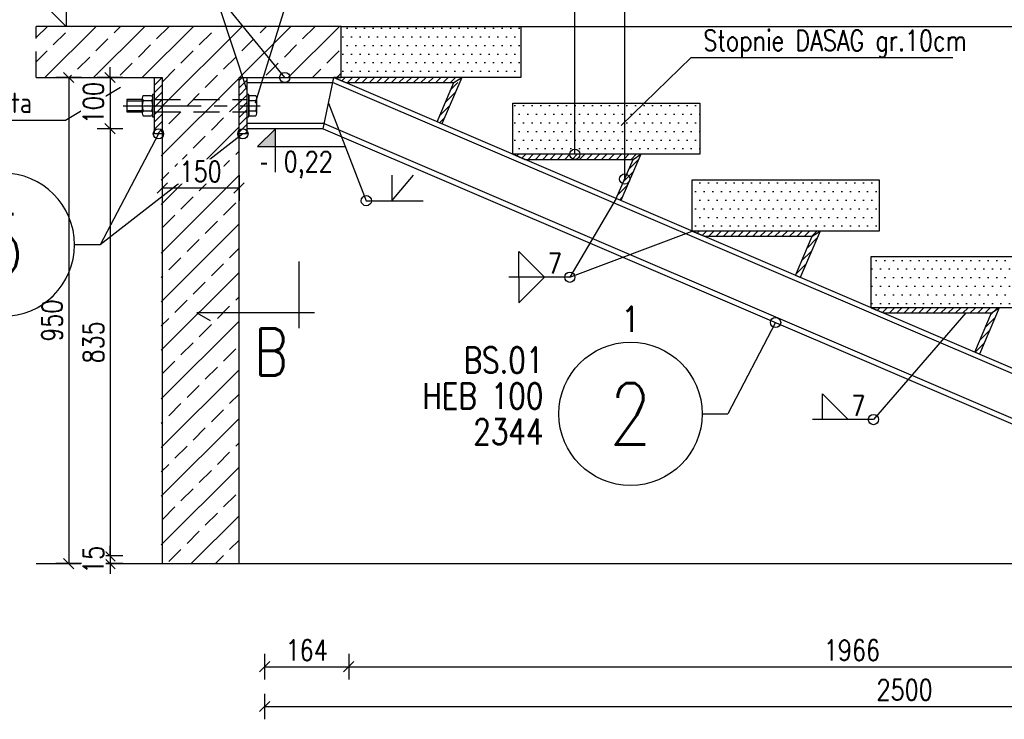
# Model space of a CAD drawing. Header units: millimetres. Extents: x 0 to 1625, y 0 to 742.
# Tile 9 of 24: x 130 to 323, y 528 to 665. Entities that reach past the tile are written whole.
import ezdxf
from ezdxf import colors
from ezdxf.entities.mleader import LeaderData, LeaderLine
from ezdxf.enums import TextEntityAlignment as Align
from ezdxf.math import Vec2, Vec3

# ---------------------------------------------------------------- set-up
doc = ezdxf.new("R2010")
doc.units = ezdxf.units.MM
doc.linetypes.add('CENTER2', pattern=[28.575, 19.05, -3.175, 3.175, -3.175])
doc.linetypes.add('HIDDEN', pattern=[9.525, 6.35, -3.175])
for name, color, linetype in [('_A_Opisy', 5, 'Continuous'), ('_K_Konstrukcja', 7, 'Continuous'), ('e-cad_cienkie', 1, 'Continuous'), ('e-cad_kontur', 2, 'Continuous'), ('e-cad_opisy', 8, 'Continuous'), ('e-cad_osie', 9, 'CENTER2'), ('e-cad_stal_kontur', 3, 'Continuous'), ('e-cad_stal_wypelnienia', 253, 'Continuous'), ('e-cad_ukryte', 1, 'HIDDEN'), ('e-cad_wymiary', 1, 'Continuous'), ('e-cad_wypelnienia', 254, 'Continuous'), ('KONSTRUKCJA', 7, 'Continuous'), ('opis', 5, 'Continuous'), ('Warstwa 1', 7, 'Continuous')]:
    doc.layers.add(name, color=color, linetype=linetype)
doc.layers.add('e-cad_rzutnie', color=61, linetype='Continuous', plot=False)
doc.layers.add('ZBROJ_STRZ', color=1, linetype='Continuous', lineweight=15)
doc.styles.add('e-cad_1', font='simplex.shx', dxfattribs={"width": 0.8})
doc.styles.add('ROMANS', font='simplex.shx', dxfattribs={"width": 0.8})
doc.styles.add('ROMANS 1do20', font='simplex.shx', dxfattribs={"width": 0.8, "height": 4})
doc.styles.get("Standard").update_dxf_attribs({"font": 'arial.ttf'})
doc.dimstyles.new('e-cad_1_20_[cm]', dxfattribs={"dimscale": 2, "dimtxt": 2, "dimasz": 1, "dimexe": 1.25, "dimexo": 0.625, "dimtad": 1, "dimdec": 0, "dimlfac": 10, "dimrnd": 0.1, "dimzin": 1, "dimtxsty": 'e-cad_1', "dimblk": 'OBLIQUE', "dimcen": 2.5, "dimclrd": 8, "dimclre": 8, "dimclrt": 1, "dimadec": 0, "dimazin": 0, "dimtfac": 1, "dimtix": 1, "dimtmove": 1, "dimatfit": 3, "dimldrblk": 'OBLIQUE', "dimfxl": 1.25, "dimfxlon": 1, "dimtfill": 1, "dimarcsym": 0})
pattern_1 = [(0, (-417457.0453, 46314.687), (0.840050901, 1.6801018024), [0, -1.6801018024])]
pattern_2 = [(45, (-440.3587, -357.4933), (-0.7184205, 0.7184205), [])]

# ---------------------------------------------------------------- blocks, each defined once
blk = doc.blocks.new('_Oblique')
at = {"color": 0, "linetype": 'ByBlock', "lineweight": -2}
blk.add_line((-0.5, -0.5), (0.5, 0.5), dxfattribs=at)
blk = doc.blocks.new('*D5')
at = {"layer": 'Defpoints', "color": 0, "ltscale": 0.8}
for p in [(178.29, 643.33), (194.71, 643.33), (194.71, 538.18)]:
    blk.add_point(p, dxfattribs=at)
at = {"layer": 'e-cad_wymiary', "color": 8, "lineweight": -2, "ltscale": 0.8}
for p, q in [((178.29, 540.68), (178.29, 535.68)), ((194.71, 540.68), (194.71, 535.68)), ((178.29, 538.18), (194.71, 538.18))]:
    blk.add_line(p, q, dxfattribs=at)
at = {"layer": 'e-cad_wymiary', "color": 8, "lineweight": -2, "ltscale": 0.8, "xscale": 2, "yscale": 2, "zscale": 2, "rotation": 180}
blk.add_blockref('_Oblique', (178.29, 538.18), dxfattribs=at)
at = {"layer": 'e-cad_wymiary', "color": 8, "lineweight": -2, "ltscale": 0.8, "xscale": 2, "yscale": 2, "zscale": 2}
blk.add_blockref('_Oblique', (194.71, 538.18), dxfattribs=at)
at = {"layer": 'e-cad_wymiary', "color": 1, "ltscale": 0.8, "insert": (186.5, 541.43), "char_height": 4, "attachment_point": 5, "style": 'e-cad_1', "bg_fill": 3, "box_fill_scale": 1.1, "bg_fill_color": 257, "bg_fill_transparency": 0}
blk.add_mtext('164', dxfattribs=at)
blk = doc.blocks.new('*D6')
at = {"layer": 'Defpoints', "color": 0, "ltscale": 0.8}
for p in [(194.71, 643.33), (391.27, 558.33), (391.27, 538.18)]:
    blk.add_point(p, dxfattribs=at)
at = {"layer": 'e-cad_wymiary', "color": 8, "lineweight": -2, "ltscale": 0.8}
for p, q in [((194.71, 540.68), (194.71, 535.68)), ((391.27, 540.68), (391.27, 535.68)), ((194.71, 538.18), (391.27, 538.18))]:
    blk.add_line(p, q, dxfattribs=at)
at = {"layer": 'e-cad_wymiary', "color": 8, "lineweight": -2, "ltscale": 0.8, "xscale": 2, "yscale": 2, "zscale": 2, "rotation": 180}
blk.add_blockref('_Oblique', (194.71, 538.18), dxfattribs=at)
at = {"layer": 'e-cad_wymiary', "color": 8, "lineweight": -2, "ltscale": 0.8, "xscale": 2, "yscale": 2, "zscale": 2}
blk.add_blockref('_Oblique', (391.27, 538.18), dxfattribs=at)
at = {"layer": 'e-cad_wymiary', "color": 1, "ltscale": 0.8, "insert": (292.99, 541.43), "char_height": 4, "attachment_point": 5, "style": 'e-cad_1', "bg_fill": 3, "box_fill_scale": 1.1, "bg_fill_color": 257, "bg_fill_transparency": 0}
blk.add_mtext('1966', dxfattribs=at)
blk = doc.blocks.new('*D8')
at = {"layer": 'Defpoints', "color": 0, "ltscale": 0.8}
for p in [(178.29, 643.33), (428.27, 559.08), (428.27, 530.41)]:
    blk.add_point(p, dxfattribs=at)
at = {"layer": 'e-cad_wymiary', "color": 8, "lineweight": -2, "ltscale": 0.8}
for p, q in [((178.29, 532.91), (178.29, 527.91)), ((428.27, 532.91), (428.27, 527.91)), ((178.29, 530.41), (428.27, 530.41))]:
    blk.add_line(p, q, dxfattribs=at)
at = {"layer": 'e-cad_wymiary', "color": 8, "lineweight": -2, "ltscale": 0.8, "xscale": 2, "yscale": 2, "zscale": 2, "rotation": 180}
blk.add_blockref('_Oblique', (178.29, 530.41), dxfattribs=at)
at = {"layer": 'e-cad_wymiary', "color": 8, "lineweight": -2, "ltscale": 0.8, "xscale": 2, "yscale": 2, "zscale": 2}
blk.add_blockref('_Oblique', (428.27, 530.41), dxfattribs=at)
at = {"layer": 'e-cad_wymiary', "color": 1, "ltscale": 0.8, "insert": (303.28, 533.66), "char_height": 4, "attachment_point": 5, "style": 'e-cad_1', "bg_fill": 3, "box_fill_scale": 1.1, "bg_fill_color": 257, "bg_fill_transparency": 0}
blk.add_mtext('2500', dxfattribs=at)
blk = doc.blocks.new('*D9')
at = {"layer": 'Defpoints', "color": 0, "ltscale": 0.8}
for p in [(191.77, 669.74), (173.29, 653.33), (191.77, 653.33)]:
    blk.add_point(p, dxfattribs=at)
at = {"layer": 'e-cad_wymiary', "color": 8, "lineweight": -2, "ltscale": 0.8}
for p, q in [((173.29, 667.24), (173.29, 672.24)), ((191.77, 667.24), (191.77, 672.24)), ((173.29, 669.74), (191.77, 669.74))]:
    blk.add_line(p, q, dxfattribs=at)
at = {"layer": 'e-cad_wymiary', "color": 8, "lineweight": -2, "ltscale": 0.8, "xscale": 2, "yscale": 2, "zscale": 2, "rotation": 180}
blk.add_blockref('_Oblique', (173.29, 669.74), dxfattribs=at)
at = {"layer": 'e-cad_wymiary', "color": 8, "lineweight": -2, "ltscale": 0.8, "xscale": 2, "yscale": 2, "zscale": 2}
blk.add_blockref('_Oblique', (191.77, 669.74), dxfattribs=at)
at = {"layer": 'e-cad_wymiary', "color": 1, "ltscale": 0.8, "insert": (182.53, 672.99), "char_height": 4, "attachment_point": 5, "style": 'e-cad_1', "bg_fill": 3, "box_fill_scale": 1.1, "bg_fill_color": 257, "bg_fill_transparency": 0}
blk.add_mtext('185', dxfattribs=at)
blk = doc.blocks.new('*D10')
at = {"layer": 'Defpoints', "color": 0, "ltscale": 0.8}
for p in [(426.77, 669.74), (191.77, 653.33), (426.77, 559.84)]:
    blk.add_point(p, dxfattribs=at)
at = {"layer": 'e-cad_wymiary', "color": 8, "lineweight": -2, "ltscale": 0.8}
for p, q in [((191.77, 667.24), (191.77, 672.24)), ((426.77, 667.24), (426.77, 672.24)), ((191.77, 669.74), (426.77, 669.74))]:
    blk.add_line(p, q, dxfattribs=at)
at = {"layer": 'e-cad_wymiary', "color": 8, "lineweight": -2, "ltscale": 0.8, "xscale": 2, "yscale": 2, "zscale": 2, "rotation": 180}
blk.add_blockref('_Oblique', (191.77, 669.74), dxfattribs=at)
at = {"layer": 'e-cad_wymiary', "color": 8, "lineweight": -2, "ltscale": 0.8, "xscale": 2, "yscale": 2, "zscale": 2}
blk.add_blockref('_Oblique', (426.77, 669.74), dxfattribs=at)
at = {"layer": 'e-cad_wymiary', "color": 1, "ltscale": 0.8, "insert": (309.27, 672.99), "char_height": 4, "attachment_point": 5, "style": 'e-cad_1', "bg_fill": 3, "box_fill_scale": 1.1, "bg_fill_color": 257, "bg_fill_transparency": 0}
blk.add_mtext('2350', dxfattribs=at)
blk = doc.blocks.new('*D11')
at = {"layer": 'Defpoints', "color": 0, "ltscale": 0.8}
for p in [(426.77, 678.73), (173.29, 643.33), (426.77, 559.84)]:
    blk.add_point(p, dxfattribs=at)
at = {"layer": 'e-cad_wymiary', "color": 8, "lineweight": -2, "ltscale": 0.8}
for p, q in [((173.29, 676.23), (173.29, 681.23)), ((426.77, 676.23), (426.77, 681.23)), ((173.29, 678.73), (426.77, 678.73))]:
    blk.add_line(p, q, dxfattribs=at)
at = {"layer": 'e-cad_wymiary', "color": 8, "lineweight": -2, "ltscale": 0.8, "xscale": 2, "yscale": 2, "zscale": 2, "rotation": 180}
blk.add_blockref('_Oblique', (173.29, 678.73), dxfattribs=at)
at = {"layer": 'e-cad_wymiary', "color": 8, "lineweight": -2, "ltscale": 0.8, "xscale": 2, "yscale": 2, "zscale": 2}
blk.add_blockref('_Oblique', (426.77, 678.73), dxfattribs=at)
at = {"layer": 'e-cad_wymiary', "color": 1, "ltscale": 0.8, "insert": (300.03, 681.98), "char_height": 4, "attachment_point": 5, "style": 'e-cad_1', "bg_fill": 3, "box_fill_scale": 1.1, "bg_fill_color": 257, "bg_fill_transparency": 0}
blk.add_mtext('2535', dxfattribs=at)
blk = doc.blocks.new('*D13')
at = {"layer": 'Defpoints', "color": 0, "ltscale": 0.8}
for p in [(180.73, 653.33), (470.52, 653.33), (418.54, 559.83)]:
    blk.add_point(p, dxfattribs=at)
at = {"layer": 'e-cad_wymiary', "color": 8, "lineweight": -2, "ltscale": 0.8}
for p, q in [((468.02, 653.33), (473.02, 653.33)), ((470.52, 559.83), (470.52, 653.33)), ((468.02, 559.83), (473.02, 559.83))]:
    blk.add_line(p, q, dxfattribs=at)
at = {"layer": 'e-cad_wymiary', "color": 8, "lineweight": -2, "ltscale": 0.8, "xscale": 2, "yscale": 2, "zscale": 2}
for p, rotation in [((470.52, 653.33), 90), ((470.52, 559.83), 270)]:
    blk.add_blockref('_Oblique', p, dxfattribs=dict(at, rotation=rotation))
at = {"layer": 'e-cad_wymiary', "color": 1, "ltscale": 0.8, "insert": (467.27, 606.58), "char_height": 4, "attachment_point": 5, "rotation": 90, "style": 'e-cad_1', "bg_fill": 3, "box_fill_scale": 1.1, "bg_fill_color": 257, "bg_fill_transparency": 0}
blk.add_mtext('935', dxfattribs=at)
blk = doc.blocks.new('_None')
blk = doc.blocks.new('*D14')
at = {"layer": 'Defpoints', "color": 0, "ltscale": 0.8}
for p in [(158.29, 653.33), (148.09, 643.33), (158.29, 643.33)]:
    blk.add_point(p, dxfattribs=at)
at = {"layer": 'e-cad_wymiary', "color": 8, "lineweight": -2, "ltscale": 0.8}
for p, q in [((148.09, 653.33), (148.09, 655.33)), ((150.59, 653.33), (145.59, 653.33)), ((148.09, 653.33), (148.09, 643.33)), ((150.59, 643.33), (145.59, 643.33)), ((148.09, 643.33), (148.09, 641.33))]:
    blk.add_line(p, q, dxfattribs=at)
at = {"layer": 'e-cad_wymiary', "color": 8, "lineweight": -2, "ltscale": 0.8, "xscale": 2, "yscale": 2, "zscale": 2}
for p, rotation in [((148.09, 653.33), 270), ((148.09, 643.33), 90)]:
    blk.add_blockref('_Oblique', p, dxfattribs=dict(at, rotation=rotation))
at = {"layer": 'e-cad_wymiary', "color": 1, "ltscale": 0.8, "insert": (144.84, 648.33), "char_height": 4, "attachment_point": 5, "rotation": 90, "style": 'e-cad_1', "bg_fill": 3, "box_fill_scale": 1.1, "bg_fill_color": 257, "bg_fill_transparency": 0}
blk.add_mtext('100', dxfattribs=at)
blk = doc.blocks.new('*D15')
at = {"layer": 'Defpoints', "color": 0, "ltscale": 0.8}
for p in [(158.29, 643.33), (148.09, 559.83), (360.92, 559.83)]:
    blk.add_point(p, dxfattribs=at)
at = {"layer": 'e-cad_wymiary', "color": 8, "lineweight": -2, "ltscale": 0.8}
for p, q in [((150.59, 643.33), (145.59, 643.33)), ((148.09, 643.33), (148.09, 559.83)), ((150.59, 559.83), (145.59, 559.83))]:
    blk.add_line(p, q, dxfattribs=at)
at = {"layer": 'e-cad_wymiary', "color": 8, "lineweight": -2, "ltscale": 0.8, "xscale": 2, "yscale": 2, "zscale": 2}
for p, rotation in [((148.09, 643.33), 90), ((148.09, 559.83), 270)]:
    blk.add_blockref('_Oblique', p, dxfattribs=dict(at, rotation=rotation))
at = {"layer": 'e-cad_wymiary', "color": 1, "ltscale": 0.8, "insert": (144.84, 601.58), "char_height": 4, "attachment_point": 5, "rotation": 90, "style": 'e-cad_1', "bg_fill": 3, "box_fill_scale": 1.1, "bg_fill_color": 257, "bg_fill_transparency": 0}
blk.add_mtext('835', dxfattribs=at)
blk = doc.blocks.new('*D16')
at = {"layer": 'Defpoints', "color": 0, "ltscale": 0.8}
for p in [(367.05, 559.83), (148.09, 558.33), (367.05, 558.33)]:
    blk.add_point(p, dxfattribs=at)
at = {"layer": 'e-cad_wymiary', "color": 8, "lineweight": -2, "ltscale": 0.8}
for p, q in [((148.09, 559.83), (148.09, 561.83)), ((150.59, 559.83), (145.59, 559.83)), ((148.09, 559.83), (148.09, 558.33)), ((150.59, 558.33), (145.59, 558.33)), ((148.09, 558.33), (148.09, 556.33))]:
    blk.add_line(p, q, dxfattribs=at)
at = {"layer": 'e-cad_wymiary', "color": 8, "lineweight": -2, "ltscale": 0.8, "xscale": 2, "yscale": 2, "zscale": 2}
for p, rotation in [((148.09, 559.83), 270), ((148.09, 558.33), 90)]:
    blk.add_blockref('_Oblique', p, dxfattribs=dict(at, rotation=rotation))
at = {"layer": 'e-cad_wymiary', "color": 1, "ltscale": 0.8, "insert": (144.84, 559.08), "char_height": 4, "attachment_point": 5, "rotation": 90, "style": 'e-cad_1', "bg_fill": 3, "box_fill_scale": 1.1, "bg_fill_color": 257, "bg_fill_transparency": 0}
blk.add_mtext('15', dxfattribs=at)
blk = doc.blocks.new('*D17')
at = {"layer": 'Defpoints', "color": 0, "ltscale": 0.8}
for p in [(158.29, 653.33), (140.02, 558.33), (360.92, 558.33)]:
    blk.add_point(p, dxfattribs=at)
at = {"layer": 'e-cad_wymiary', "color": 8, "lineweight": -2, "ltscale": 0.8}
for p, q in [((142.52, 653.33), (137.52, 653.33)), ((140.02, 653.33), (140.02, 558.33)), ((142.52, 558.33), (137.52, 558.33))]:
    blk.add_line(p, q, dxfattribs=at)
at = {"layer": 'e-cad_wymiary', "color": 8, "lineweight": -2, "ltscale": 0.8, "xscale": 2, "yscale": 2, "zscale": 2}
for p, rotation in [((140.02, 653.33), 90), ((140.02, 558.33), 270)]:
    blk.add_blockref('_Oblique', p, dxfattribs=dict(at, rotation=rotation))
at = {"layer": 'e-cad_wymiary', "color": 1, "ltscale": 0.8, "insert": (136.77, 605.83), "char_height": 4, "attachment_point": 5, "rotation": 90, "style": 'e-cad_1', "bg_fill": 3, "box_fill_scale": 1.1, "bg_fill_color": 257, "bg_fill_transparency": 0}
blk.add_mtext('950', dxfattribs=at)
blk = doc.blocks.new('*D89')
at = {"layer": 'Defpoints', "color": 0, "ltscale": 0.8}
for p in [(196.77, 653.33), (477.86, 653.33), (428.27, 550.83)]:
    blk.add_point(p, dxfattribs=at)
at = {"layer": 'e-cad_wymiary', "color": 8, "lineweight": -2, "ltscale": 0.8}
for p, q in [((475.36, 653.33), (480.36, 653.33)), ((477.86, 550.83), (477.86, 653.33)), ((475.36, 550.83), (480.36, 550.83))]:
    blk.add_line(p, q, dxfattribs=at)
at = {"layer": 'e-cad_wymiary', "color": 8, "lineweight": -2, "ltscale": 0.8, "xscale": 2, "yscale": 2, "zscale": 2}
for p, rotation in [((477.86, 653.33), 90), ((477.86, 550.83), 270)]:
    blk.add_blockref('_Oblique', p, dxfattribs=dict(at, rotation=rotation))
at = {"layer": 'e-cad_wymiary', "color": 1, "ltscale": 0.8, "insert": (474.61, 602.08), "char_height": 4, "attachment_point": 5, "rotation": 90, "style": 'e-cad_1', "bg_fill": 3, "box_fill_scale": 1.1, "bg_fill_color": 257, "bg_fill_transparency": 0}
blk.add_mtext('1025', dxfattribs=at)
blk = doc.blocks.new('e-cad_StalOpis_4')
at = {"layer": 'e-cad_cienkie'}
blk.add_lwpolyline([(0, 0), (2.5, 0)], dxfattribs=at)
blk.add_circle((9.5, 0), 7, dxfattribs=at)
at = {"layer": 'e-cad_opisy', "ltscale": 0.04, "style": 'e-cad_1', "width": 0.8}
blk.add_attdef('ILOSC', text='', height=2.5, dxfattribs=at).set_placement((9.5, 8), align=Align.CENTER)
at = {"layer": 'e-cad_opisy', "color": 5, "ltscale": 0.04, "style": 'e-cad_1', "width": 0.8}
blk.add_attdef('NR', text='', height=6, dxfattribs=at).set_placement((9.5, -3), align=Align.CENTER)
at = {"layer": 'e-cad_opisy', "color": 4, "ltscale": 0.04, "style": 'e-cad_1', "width": 0.8}
blk.add_attdef('PROFIL', (18, 0.5), '', height=2.5, dxfattribs=at)
at = {"layer": 'e-cad_opisy', "ltscale": 0.04, "style": 'e-cad_1', "width": 0.8}
blk.add_attdef('DLUGOSC', (18, -3), '', height=2.5, dxfattribs=at)
at = {"layer": 'e-cad_opisy', "ltscale": 0.04, "style": 'e-cad_1', "width": 0.8, "flags": 1}
for tag, p in [('MASA', (0, -15)), ('OBWOD', (0, -20)), ('GATUNEK_STALI', (0, -25)), ('s_1', (0, -30)), ('s_2', (0, -35))]:
    blk.add_attdef(tag, p, '', height=3, dxfattribs=at)
at = {"layer": 'e-cad_rzutnie', "ltscale": 0.04, "style": 'e-cad_1', "width": 0.8}
blk.add_attdef('POZYCJA', (18, 4), '', height=2.5, dxfattribs=at)
blk = doc.blocks.new('e-cad_StalOpis_5')
at = {"layer": 'e-cad_cienkie'}
blk.add_lwpolyline([(-2.5, 0), (0, 0)], dxfattribs=at)
blk.add_circle((-9.5, 0), 7, dxfattribs=at)
at = {"layer": 'e-cad_opisy', "ltscale": 0.04, "style": 'e-cad_1', "width": 0.8}
blk.add_attdef('ILOSC', text='', height=2.5, dxfattribs=at).set_placement((-9.5, 8), align=Align.CENTER)
at = {"layer": 'e-cad_opisy', "color": 4, "ltscale": 0.04, "style": 'e-cad_1', "width": 0.8}
blk.add_attdef('PROFIL', text='', height=2.5, dxfattribs=at).set_placement((-18, 0.5), align=Align.RIGHT)
at = {"layer": 'e-cad_opisy', "color": 5, "ltscale": 0.04, "style": 'e-cad_1', "width": 0.8}
blk.add_attdef('NR', text='', height=6, dxfattribs=at).set_placement((-9.5, -3), align=Align.CENTER)
at = {"layer": 'e-cad_opisy', "ltscale": 0.04, "style": 'e-cad_1', "width": 0.8}
blk.add_attdef('DLUGOSC', text='', height=2.5, dxfattribs=at).set_placement((-18, -3), align=Align.RIGHT)
at = {"layer": 'e-cad_opisy', "ltscale": 0.04, "style": 'e-cad_1', "width": 0.8, "flags": 1}
for tag, p in [('MASA', (0, -15)), ('OBWOD', (0, -20)), ('GATUNEK_STALI', (0, -25)), ('s_1', (0, -30)), ('s_2', (0, -35))]:
    blk.add_attdef(tag, p, '', height=3, dxfattribs=at)
at = {"layer": 'e-cad_rzutnie', "ltscale": 0.04, "style": 'e-cad_1', "width": 0.8}
blk.add_attdef('POZYCJA', text='', height=2.5, dxfattribs=at).set_placement((-18, 4), align=Align.RIGHT)
blk = doc.blocks.new('*D154')
at = {"layer": 'Defpoints', "color": 0, "ltscale": 0.8}
for p in [(158.29, 639.2), (173.29, 639.2), (158.29, 631.72)]:
    blk.add_point(p, dxfattribs=at)
at = {"layer": 'e-cad_wymiary', "color": 8, "lineweight": -2, "ltscale": 0.8}
for p, q in [((158.29, 634.22), (158.29, 629.22)), ((173.29, 634.22), (173.29, 629.22)), ((173.29, 631.72), (158.29, 631.72))]:
    blk.add_line(p, q, dxfattribs=at)
at = {"layer": 'e-cad_wymiary', "color": 8, "lineweight": -2, "ltscale": 0.8, "xscale": 2, "yscale": 2, "zscale": 2, "rotation": 180}
blk.add_blockref('_Oblique', (158.29, 631.72), dxfattribs=at)
at = {"layer": 'e-cad_wymiary', "color": 8, "lineweight": -2, "ltscale": 0.8, "xscale": 2, "yscale": 2, "zscale": 2}
blk.add_blockref('_Oblique', (173.29, 631.72), dxfattribs=at)
at = {"layer": 'e-cad_wymiary', "color": 1, "ltscale": 0.8, "insert": (165.79, 634.97), "char_height": 4, "attachment_point": 5, "style": 'e-cad_1', "bg_fill": 3, "box_fill_scale": 1.1, "bg_fill_color": 257, "bg_fill_transparency": 0}
blk.add_mtext('150', dxfattribs=at)

msp = doc.modelspace()

# ---------------------------------------------------------------- hatches: boundary and pattern name
at = {"layer": 'e-cad_wypelnienia', "ltscale": 0.005}
h = msp.add_hatch(dxfattribs=at)
h.set_pattern_fill('ANSI33', color=256, scale=1.058332)
h.set_pattern_definition([(45, (-417247.045, 46224.687), (-4.75204551, 4.75204551), []), (45, (-417242.293, 46224.687), (-4.75204551, 4.75204551), [3.360203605, -1.6801018])])
h.paths.add_polyline_path([(133.67, 663.33), (133.67, 653.33), (158.1, 653.33), (158.1, 558.33), (173.29, 558.33), (173.29, 653.33), (193.23, 653.33), (193.23, 663.33)])
h = msp.add_hatch(dxfattribs=at)
h.set_pattern_fill('DOTS', color=256, scale=1.058332)
h.set_pattern_definition(pattern_1)
h.paths.add_polyline_path([(193.23, 663.33), (228.32, 663.33), (228.32, 653.33), (193.23, 653.33)])
h = msp.add_hatch(dxfattribs=at)
h.set_pattern_fill('DOTS', color=256, scale=1.058332)
h.set_pattern_definition(pattern_1)
h.paths.add_polyline_path([(226.76, 648.33), (263.32, 648.33), (263.32, 638.33), (226.76, 638.33)])
h = msp.add_hatch(dxfattribs=at)
h.set_pattern_fill('DOTS', color=256, scale=1.058332)
h.set_pattern_definition(pattern_1)
h.paths.add_polyline_path([(261.76, 633.33), (298.32, 633.33), (298.32, 623.33), (261.76, 623.33)])
h = msp.add_hatch(dxfattribs=at)
h.set_pattern_fill('DOTS', color=256, scale=1.058332)
h.set_pattern_definition(pattern_1)
h.paths.add_polyline_path([(296.76, 618.33), (333.32, 618.33), (333.32, 608.33), (296.76, 608.33)])

# ---------------------------------------------------------------- linework, layer by layer
at = {"layer": '_K_Konstrukcja', "color": 8, "ltscale": 0.005}
for p, q in [((228.32, 663.33), (493.64, 663.33)), ((133.67, 558.33), (388.05, 558.33))]:
    msp.add_line(p, q, dxfattribs=at)
at = {"layer": 'e-cad_kontur', "ltscale": 0.8}
for points in [[(193.23, 663.33), (228.32, 663.33), (228.32, 653.33), (193.23, 653.33)], [(226.76, 648.33), (263.32, 648.33), (263.32, 638.33), (226.76, 638.33)], [(261.76, 633.33), (298.32, 633.33), (298.32, 623.33), (261.76, 623.33)], [(296.76, 618.33), (333.32, 618.33), (333.32, 608.33), (296.76, 608.33)]]:
    msp.add_lwpolyline(points, close=True, dxfattribs=at)
at = {"layer": 'e-cad_stal_kontur', "ltscale": 0.8}
for p, q in [((174.79, 653.33), (191.77, 653.33)), ((174.79, 652.33), (191.56, 652.33)), ((189.71, 643.33), (191.77, 653.33)), ((406.24, 560.33), (191.56, 652.33)), ((407.24, 560.99), (191.77, 653.33)), ((189.92, 644.33), (174.79, 644.33)), ((189.92, 644.33), (398.24, 555.05)), ((189.71, 643.33), (174.79, 643.33)), ((189.71, 643.33), (397.24, 554.39))]:
    msp.add_line(p, q, dxfattribs=at)
at = {"layer": 'opis', "color": 9, "ltscale": 2}
for p, q in [((139.54, 671.81), (139.54, 663.33)), ((139.54, 663.33), (136.02, 666.82))]:
    msp.add_line(p, q, dxfattribs=at)
at = {"layer": 'Warstwa 1', "color": 7, "lineweight": 5}
msp.add_line((174.79, 643.33), (174.79, 653.33), dxfattribs=at)

# ---------------------------------------------------------------- leaders
at = {"layer": 'KONSTRUKCJA', "color": 9, "ltscale": 0.01}
ml = msp.add_multileader_mtext('Standard', dxfattribs=at)
ml.set_content('Istniejąca płyta', color=9, style='ROMANS')
ml.set_leader_properties()
ml.set_arrow_properties(name='NONE')
ml.build(insert=Vec2(0, 0))
ml.multileader.update_dxf_attribs({"text_left_attachment_type": 6, "text_right_attachment_type": 6, "text_top_attachment_type": 0, "text_bottom_attachment_type": 0, "dogleg_length": 0.36})
ctx = ml.context
ctx.base_point, ctx.plane_origin = Vec3(98.12, 644.96), Vec3(61.79, 666.5)
ctx.left_attachment, ctx.right_attachment = 6, 6
notes = []
notes.append((ctx, [(1, (1, 1, 0), (139.36, 644.96), (-1, 0), 0.36, [(0, [(150.15, 651.35)], 256, [])])]))
ctx.mtext.insert, ctx.mtext.width, ctx.mtext.line_spacing_style, ctx.mtext.flow_direction = Vec3(100.12, 650.39), 60.1958, 2, 5
for ctx, leaders in notes:
    for number, flags, end, landing, length, lines in leaders:
        leader = LeaderData()
        leader.index, (leader.has_last_leader_line, leader.has_dogleg_vector, leader.attachment_direction) = number, flags
        leader.last_leader_point, leader.dogleg_vector, leader.dogleg_length = Vec3(end), Vec3(landing), length
        for number, points, colour, breaks in lines:
            line = LeaderLine()
            line.index, line.vertices, line.color, line.breaks = number, Vec3.list(points), colors.encode_raw_color(colour), breaks
            leader.lines.append(line)
        ctx.leaders.append(leader)

# ---------------------------------------------------------------- next in the draw order: dimensions: what is measured, and where the dimension line sits
at = {"layer": 'e-cad_wymiary', "ltscale": 0.8}
for base, p1, p2, picture, middle in [((191.77, 669.74), (173.29, 653.33), (191.77, 653.33), '*D9', (182.53, 672.99)), ((194.71, 538.18), (178.29, 643.33), (194.71, 643.33), '*D5', (186.5, 541.43))]:
    dim = msp.add_linear_dim(base=base, p1=p1, p2=p2, dimstyle='e-cad_1_20_[cm]', override={"dimblk": 'Oblique', "dimtfill": 1, "dimtfillclr": 0}, dxfattribs=at)
    dim.commit()
    dim.dimension.update_dxf_attribs({"geometry": picture, "text_midpoint": middle})
dim = msp.add_linear_dim(base=(148.09, 643.33), p1=(158.29, 653.33), p2=(158.29, 643.33), angle=90, dimstyle='e-cad_1_20_[cm]', override={"dimblk": 'Oblique', "dimtfill": 1, "dimtfillclr": 0}, dxfattribs=at)
dim.commit()
dim.dimension.update_dxf_attribs({"geometry": '*D14', "text_midpoint": (144.84, 648.33)})

# ---------------------------------------------------------------- next in the draw order: dimensions: what is measured, and where the dimension line sits
dim = msp.add_linear_dim(base=(391.27, 538.18), p1=(194.71, 643.33), p2=(391.27, 558.33), dimstyle='e-cad_1_20_[cm]', override={"dimblk": 'Oblique', "dimtfill": 1, "dimtfillclr": 0}, dxfattribs=at)
dim.commit()
dim.dimension.update_dxf_attribs({"geometry": '*D6', "text_midpoint": (292.99, 541.43)})

# ---------------------------------------------------------------- next in the draw order: dimensions: what is measured, and where the dimension line sits
dim = msp.add_linear_dim(base=(428.27, 530.41), p1=(178.29, 643.33), p2=(428.27, 559.08), dimstyle='e-cad_1_20_[cm]', override={"dimblk": 'Oblique', "dimtfill": 1, "dimtfillclr": 0}, dxfattribs=at)
dim.commit()
dim.dimension.update_dxf_attribs({"geometry": '*D8', "text_midpoint": (303.28, 533.66)})

# ---------------------------------------------------------------- next in the draw order: dimensions: what is measured, and where the dimension line sits
dim = msp.add_linear_dim(base=(426.77, 669.74), p1=(191.77, 653.33), p2=(426.77, 559.84), dimstyle='e-cad_1_20_[cm]', override={"dimblk": 'Oblique', "dimtfill": 1, "dimtfillclr": 0}, dxfattribs=at)
dim.commit()
dim.dimension.update_dxf_attribs({"geometry": '*D10', "text_midpoint": (309.27, 672.99)})

# ---------------------------------------------------------------- next in the draw order: dimensions: what is measured, and where the dimension line sits
dim = msp.add_linear_dim(base=(426.77, 678.73), p1=(173.29, 643.33), p2=(426.77, 559.84), dimstyle='e-cad_1_20_[cm]', override={"dimblk": 'Oblique', "dimtfill": 1, "dimtfillclr": 0}, dxfattribs=at)
dim.commit()
dim.dimension.update_dxf_attribs({"geometry": '*D11', "text_midpoint": (300.03, 681.98)})

# ---------------------------------------------------------------- next in the draw order: texts
at = {"layer": 'opis', "color": 9, "ltscale": 2}
msp.add_text('-', height=3.49, dxfattribs=at).set_placement((177.33, 635.15))

# ---------------------------------------------------------------- next in the draw order: dimensions: what is measured, and where the dimension line sits
at = {"layer": 'e-cad_wymiary', "ltscale": 0.8}
dim = msp.add_linear_dim(base=(470.52, 653.33), p1=(418.54, 559.83), p2=(180.73, 653.33), angle=90, dimstyle='e-cad_1_20_[cm]', override={"dimblk": 'Oblique', "dimtfill": 1, "dimtfillclr": 0}, dxfattribs=at)
dim.commit()
dim.dimension.update_dxf_attribs({"geometry": '*D13', "text_midpoint": (467.27, 606.58)})

# ---------------------------------------------------------------- next in the draw order: hatches: boundary and pattern name
at = {"layer": 'opis', "ltscale": 2}
h = msp.add_hatch(color=9, dxfattribs=at)
h.paths.add_polyline_path([(180.39, 639.84), (176.9, 639.84), (178.4, 641.34), (180.39, 641.34)])
h.paths.add_polyline_path([(180.39, 641.34), (178.4, 641.34), (180.39, 643.33)])

# ---------------------------------------------------------------- next in the draw order: linework, layer by layer
at = {"layer": 'opis', "color": 9, "ltscale": 2}
for p, q in [((180.39, 643.33), (176.87, 639.84)), ((180.39, 634.85), (180.39, 643.33)), ((176.87, 639.84), (193.93, 639.84))]:
    msp.add_line(p, q, dxfattribs=at)

# ---------------------------------------------------------------- next in the draw order: texts
at = {"layer": 'opis', "color": 9, "ltscale": 2, "style": 'ROMANS 1do20', "width": 0.8}
msp.add_text('0,22', height=4, dxfattribs=at).set_placement((182.01, 634.88))

# ---------------------------------------------------------------- next in the draw order: leaders
at = {"layer": 'KONSTRUKCJA', "color": 9, "ltscale": 0.01}
ml = msp.add_multileader_mtext('Standard', dxfattribs=at)
ml.set_content('Stopnie DASAG gr.10cm', color=9, style='ROMANS')
ml.set_leader_properties()
ml.set_arrow_properties(name='NONE')
ml.build(insert=Vec2(0, 0))
ml.multileader.update_dxf_attribs({"text_left_attachment_type": 6, "text_right_attachment_type": 6, "text_top_attachment_type": 0, "text_bottom_attachment_type": 0, "dogleg_length": 0.36})
ctx = ml.context
ctx.base_point, ctx.plane_origin = Vec3(261.98, 657.24), Vec3(238.94, 682.34)
ctx.left_attachment, ctx.right_attachment = 6, 6
notes = []
notes.append((ctx, [(0, (1, 1, 0), (261.62, 657.24), (1, 0), 0.36, [(0, [(247.92, 643.98)], 256, [])])]))
ctx.mtext.insert, ctx.mtext.width, ctx.mtext.line_spacing_style, ctx.mtext.flow_direction = Vec3(263.98, 662.57), 60.1958, 2, 5
for ctx, leaders in notes:
    for number, flags, end, landing, length, lines in leaders:
        leader = LeaderData()
        leader.index, (leader.has_last_leader_line, leader.has_dogleg_vector, leader.attachment_direction) = number, flags
        leader.last_leader_point, leader.dogleg_vector, leader.dogleg_length = Vec3(end), Vec3(landing), length
        for number, points, colour, breaks in lines:
            line = LeaderLine()
            line.index, line.vertices, line.color, line.breaks = number, Vec3.list(points), colors.encode_raw_color(colour), breaks
            leader.lines.append(line)
        ctx.leaders.append(leader)

# ---------------------------------------------------------------- next in the draw order: dimensions: what is measured, and where the dimension line sits
at = {"layer": 'e-cad_wymiary', "ltscale": 0.8}
dim = msp.add_linear_dim(base=(148.09, 559.83), p1=(158.29, 643.33), p2=(360.92, 559.83), angle=90, dimstyle='e-cad_1_20_[cm]', override={"dimblk": 'Oblique', "dimtfill": 1, "dimtfillclr": 0}, dxfattribs=at)
dim.commit()
dim.dimension.update_dxf_attribs({"geometry": '*D15', "text_midpoint": (144.84, 601.58)})

# ---------------------------------------------------------------- next in the draw order: dimensions: what is measured, and where the dimension line sits
dim = msp.add_linear_dim(base=(148.09, 558.33), p1=(367.05, 559.83), p2=(367.05, 558.33), angle=90, dimstyle='e-cad_1_20_[cm]', override={"dimblk": 'Oblique', "dimtfill": 1, "dimtfillclr": 0}, dxfattribs=at)
dim.commit()
dim.dimension.update_dxf_attribs({"geometry": '*D16', "text_midpoint": (144.84, 559.08)})

# ---------------------------------------------------------------- next in the draw order: dimensions: what is measured, and where the dimension line sits
dim = msp.add_linear_dim(base=(140.02, 558.33), p1=(158.29, 653.33), p2=(360.92, 558.33), angle=90, dimstyle='e-cad_1_20_[cm]', override={"dimblk": 'Oblique', "dimtfill": 1, "dimtfillclr": 0}, dxfattribs=at)
dim.commit()
dim.dimension.update_dxf_attribs({"geometry": '*D17', "text_midpoint": (136.77, 605.83)})

# ---------------------------------------------------------------- next in the draw order: hatches: boundary and pattern name
at = {"layer": 'e-cad_stal_wypelnienia', "ltscale": 0.8}
h = msp.add_hatch(dxfattribs=at)
h.set_pattern_fill('ANSI31', color=256, scale=0.32, style=0)
h.set_pattern_definition([(45, (-440.1712, -357.4933), (-0.7184205, 0.7184205), [])])
h.paths.add_polyline_path([(156.79, 653.33), (156.79, 642.33), (158.29, 642.33), (158.29, 653.33)])
h = msp.add_hatch(dxfattribs=at)
h.set_pattern_fill('ANSI31', color=256, scale=0.32, style=0)
h.set_pattern_definition(pattern_2)
h.paths.add_polyline_path([(173.29, 653.33), (173.29, 642.33), (174.79, 642.33), (174.79, 653.33)])
h = msp.add_hatch(dxfattribs=at)
h.set_pattern_fill('ANSI31', color=256, scale=0.32, style=0)
h.set_pattern_definition(pattern_2)
h.paths.add_polyline_path([(251.77, 638.33), (226.77, 638.33), (229.11, 637.33), (250.25, 637.33)])
h = msp.add_hatch(dxfattribs=at)
h.set_pattern_fill('ANSI31', color=256, scale=0.32, style=0)
h.set_pattern_definition(pattern_2)
h.paths.add_polyline_path([(246.97, 629.67), (247.89, 629.28), (251.34, 637.33), (250.25, 637.33)])

# ---------------------------------------------------------------- next in the draw order: linework, layer by layer
at = {"layer": '_A_Opisy', "color": 9, "ltscale": 0.01}
for points in [[(174.79, 651), (169.53, 666.94), (157.6, 666.94)], [(190.74, 648.33), (198.14, 629.26), (209.22, 629.26)], [(203.16, 634.26), (203.16, 629.26), (207.36, 634.26)]]:
    msp.add_lwpolyline(points, dxfattribs=at)
msp.add_circle((198.14, 629.26), 1, dxfattribs=at)
at = {"layer": 'e-cad_cienkie', "ltscale": 0.8}
for points in [[(154.37, 649.03), (151.37, 649.03), (151.37, 646.63), (154.37, 646.63)], [(151.37, 648.79), (154.37, 648.79)], [(154.37, 649.31), (154.37, 646.35)], [(154.37, 648.82), (156.39, 648.82)], [(154.57, 649.81), (156.18, 649.81)], [(156.39, 650.03), (156.39, 645.63), (156.79, 645.63), (156.79, 650.03), (156.39, 650.03)], [(156.39, 649.31), (156.39, 646.35)], [(174.79, 650.03), (174.79, 645.63), (175.19, 645.63), (175.19, 650.03), (174.79, 650.03)], [(175.19, 649.81), (176.54, 649.81)], [(175.19, 649.81), (175.19, 645.85)], [(175.19, 648.82), (176.69, 648.82)], [(176.69, 649.31), (176.69, 646.35)], [(151.37, 646.87), (154.37, 646.87)], [(154.37, 646.84), (156.39, 646.84)], [(175.19, 646.84), (176.69, 646.84)], [(154.57, 645.85), (156.18, 645.85)], [(175.19, 645.85), (176.54, 645.85)]]:
    msp.add_lwpolyline(points, dxfattribs=at)
for points in [[(154.57, 649.81, 0.408597), (154.57, 648.82)], [(154.57, 648.82, 0.204298), (154.57, 646.84)], [(156.18, 649.81, -0.408597), (156.18, 648.82)], [(156.18, 648.82, -0.204298), (156.18, 646.84)], [(176.54, 649.81, -0.303413), (176.54, 648.82)], [(176.54, 648.82, -0.151707), (176.54, 646.84)], [(154.57, 646.84, 0.408597), (154.57, 645.85)], [(156.18, 646.84, -0.408597), (156.18, 645.85)], [(176.54, 646.84, -0.303413), (176.54, 645.85)]]:
    msp.add_lwpolyline(points, format="xyb", dxfattribs=at)
at = {"layer": 'e-cad_cienkie', "linetype": 'HIDDEN', "ltscale": 0.8}
for points in [[(156.79, 649.03), (174.79, 649.03)], [(156.79, 646.63), (174.79, 646.63)]]:
    msp.add_lwpolyline(points, dxfattribs=at)
at = {"layer": 'e-cad_cienkie', "ltscale": 0.8}
for centre in [(182.21, 653.33), (157.54, 642.33), (174.04, 642.33)]:
    msp.add_circle(centre, 1, dxfattribs=at)
at = {"layer": 'e-cad_kontur', "ltscale": 0.8}
msp.add_lwpolyline([(133.67, 653.33), (158.29, 653.33), (158.29, 558.33), (173.29, 558.33), (173.29, 653.33), (193.23, 653.33), (193.23, 663.33), (133.67, 663.33)], dxfattribs=at)
at = {"layer": 'e-cad_osie', "ltscale": 0.8}
msp.add_lwpolyline([(150.62, 647.83), (177.44, 647.83)], dxfattribs=at)
at = {"layer": 'e-cad_stal_kontur', "ltscale": 0.8}
for points in [[(156.79, 653.33), (158.29, 653.33), (158.29, 642.33), (156.79, 642.33)], [(173.29, 653.33), (174.79, 653.33), (174.79, 642.33), (173.29, 642.33)], [(229.11, 637.33), (250.25, 637.33), (251.77, 638.33), (226.77, 638.33)], [(247.89, 629.28), (246.97, 629.67), (250.25, 637.33), (251.77, 638.33)]]:
    msp.add_lwpolyline(points, close=True, dxfattribs=at)
at = {"layer": 'e-cad_ukryte', "ltscale": 0.8}
msp.add_lwpolyline([(133.67, 653.33), (133.67, 663.33)], dxfattribs=at)
at = {"layer": 'KONSTRUKCJA', "color": 6, "ltscale": 0.01}
for p, q in [((185.04, 604.37), (185.04, 617.37)), ((188.04, 607.37), (165.04, 607.37)), ((165.04, 607.37), (167.64, 605.87))]:
    msp.add_line(p, q, dxfattribs=at)

# ---------------------------------------------------------------- next in the draw order: block references
at = {"layer": 'e-cad_opisy', "ltscale": 0.8}
ref = msp.add_blockref('e-cad_StalOpis_4', (146.15, 620.66), dxfattribs=dict(at, xscale=-2, yscale=2, zscale=2))
ref.add_attrib('NR', '5', dxfattribs={"color": 5, "ltscale": 0.8, "height": 12, "style": 'e-cad_1', "width": 0.8}).set_placement((127.15, 614.66), align=Align.CENTER)
ref.add_attrib('PROFIL', 'bl. 390x15', (79.11, 621.66), dxfattribs={"color": 4, "ltscale": 0.8, "height": 5, "style": 'e-cad_1', "width": 0.8})
ref.add_attrib('DLUGOSC', '110', (101.39, 614.66), dxfattribs={"ltscale": 0.8, "height": 5, "style": 'e-cad_1', "width": 0.8})
ref.add_attrib('ILOSC', '2', dxfattribs={"ltscale": 0.8, "height": 5, "style": 'e-cad_1', "width": 0.8}).set_placement((127.15, 636.66), align=Align.CENTER)
ref.add_attrib('POZYCJA', 'BS.01', dxfattribs={"layer": 'e-cad_rzutnie', "ltscale": 0.8, "height": 5, "style": 'e-cad_1', "width": 0.8}).set_placement((110.15, 628.66), align=Align.RIGHT)

# ---------------------------------------------------------------- next in the draw order: texts
at = {"layer": 'ZBROJ_STRZ', "style": 'e-cad_1', "width": 0.8}
msp.add_text('B', height=9.22, dxfattribs=at).set_placement((179.54, 595.07), align=Align.CENTER)

# ---------------------------------------------------------------- next in the draw order: leaders
at = {"layer": 'e-cad_cienkie', "ltscale": 0.8}
for points in [[(182.21, 653.33), (152.85, 689.43)], [(174.04, 642.33), (146.15, 620.66)], [(157.54, 642.33), (146.15, 620.66)]]:
    msp.add_leader(points, dimstyle='e-cad_1_20_[cm]', override={"dimldrblk": 'None'}, dxfattribs=at)

# ---------------------------------------------------------------- next in the draw order: dimensions: what is measured, and where the dimension line sits
at = {"layer": 'e-cad_wymiary', "ltscale": 0.8}
dim = msp.add_linear_dim(base=(477.86, 653.33), p1=(428.27, 550.83), p2=(196.77, 653.33), angle=90, dimstyle='e-cad_1_20_[cm]', override={"dimblk": 'Oblique', "dimtfill": 1, "dimtfillclr": 0}, dxfattribs=at)
dim.commit()
dim.dimension.update_dxf_attribs({"geometry": '*D89', "text_midpoint": (474.61, 602.08)})
dim = msp.add_linear_dim(base=(158.29, 631.72), p1=(173.29, 639.2), p2=(158.29, 639.2), dimstyle='e-cad_1_20_[cm]', dxfattribs=at)
dim.commit()
dim.dimension.update_dxf_attribs({"geometry": '*D154', "text_midpoint": (165.79, 634.97)})

# ---------------------------------------------------------------- next in the draw order: hatches: boundary and pattern name
at = {"layer": 'e-cad_stal_wypelnienia', "ltscale": 0.8}
h = msp.add_hatch(dxfattribs=at)
h.set_pattern_fill('ANSI31', color=256, scale=0.32, style=0)
h.set_pattern_definition(pattern_2)
h.paths.add_polyline_path([(216.77, 653.33), (191.78, 653.33), (194.11, 652.33), (215.26, 652.33)])
h = msp.add_hatch(dxfattribs=at)
h.set_pattern_fill('ANSI31', color=256, scale=0.32, style=0)
h.set_pattern_definition(pattern_2)
h.paths.add_polyline_path([(211.97, 644.67), (212.89, 644.28), (216.34, 652.33), (215.26, 652.33)])
h = msp.add_hatch(dxfattribs=at)
h.set_pattern_fill('ANSI31', color=256, scale=0.32, style=0)
h.set_pattern_definition(pattern_2)
h.paths.add_polyline_path([(286.77, 623.33), (261.77, 623.33), (264.11, 622.33), (285.25, 622.33)])
h = msp.add_hatch(dxfattribs=at)
h.set_pattern_fill('ANSI31', color=256, scale=0.32, style=0)
h.set_pattern_definition(pattern_2)
h.paths.add_polyline_path([(281.97, 614.67), (282.89, 614.28), (286.34, 622.33), (285.25, 622.33)])
h = msp.add_hatch(dxfattribs=at)
h.set_pattern_fill('ANSI31', color=256, scale=0.32, style=0)
h.set_pattern_definition(pattern_2)
h.paths.add_polyline_path([(321.77, 608.33), (296.78, 608.33), (299.11, 607.33), (320.26, 607.33)])
h = msp.add_hatch(dxfattribs=at)
h.set_pattern_fill('ANSI31', color=256, scale=0.32, style=0)
h.set_pattern_definition(pattern_2)
h.paths.add_polyline_path([(316.98, 599.67), (317.9, 599.28), (321.35, 607.33), (320.26, 607.33)])

# ---------------------------------------------------------------- next in the draw order: linework, layer by layer
at = {"layer": '_A_Opisy', "color": 9, "ltscale": 0.01}
msp.add_line((237.9, 614.3), (261.77, 623.33), dxfattribs=at)
for points in [[(246.97, 629.67), (237.9, 614.3), (225.97, 614.3)], [(227.96, 614.3), (227.96, 619.3), (232.96, 614.3), (227.96, 614.3)], [(227.96, 614.3), (227.96, 609.3), (232.96, 614.3), (227.96, 614.3)], [(315.25, 607.33), (297.2, 586.49), (285.27, 586.49)], [(287.26, 586.49), (287.26, 591.49), (292.26, 586.49), (287.26, 586.49)]]:
    msp.add_lwpolyline(points, dxfattribs=at)
for centre in [(237.9, 614.3), (297.2, 586.49)]:
    msp.add_circle(centre, 1, dxfattribs=at)
at = {"layer": '_K_Konstrukcja', "color": 9, "ltscale": 0.005}
msp.add_lwpolyline([(203.69, 685.6), (187.98, 685.6), (176.41, 648.31)], dxfattribs=at)
at = {"layer": 'e-cad_cienkie', "ltscale": 0.8}
for centre in [(238.87, 638.33), (248.61, 633.5), (278.08, 605.45)]:
    msp.add_circle(centre, 1, dxfattribs=at)
at = {"layer": 'e-cad_stal_kontur', "ltscale": 0.8}
for points in [[(194.11, 652.33), (215.26, 652.33), (216.77, 653.33), (191.77, 653.33)], [(212.89, 644.28), (211.97, 644.67), (215.26, 652.33), (216.77, 653.33)], [(264.11, 622.33), (285.25, 622.33), (286.77, 623.33), (261.77, 623.33)], [(282.89, 614.28), (281.97, 614.67), (285.25, 622.33), (286.77, 623.33)], [(299.11, 607.33), (320.26, 607.33), (321.77, 608.33), (296.77, 608.33)], [(317.9, 599.28), (316.98, 599.67), (320.26, 607.33), (321.77, 608.33)]]:
    msp.add_lwpolyline(points, close=True, dxfattribs=at)

# ---------------------------------------------------------------- next in the draw order: block references
at = {"layer": 'e-cad_opisy', "ltscale": 0.8, "xscale": 2, "yscale": 2, "zscale": 2}
msp.add_blockref('e-cad_StalOpis_5', (268.74, 587.61), dxfattribs=at).add_auto_attribs({'NR': '2', 'PROFIL': 'HEB 100', 'DLUGOSC': '2344', 'ILOSC': '1', 'POZYCJA': 'BS.01'})

# ---------------------------------------------------------------- next in the draw order: texts
at = {"layer": 'opis', "color": 9, "linetype": 'Continuous', "char_height": 4, "width": 96.969, "attachment_point": 4, "style": 'ROMANS'}
for insert in [(233.58, 617.01), (292.89, 589.2)]:
    msp.add_mtext('\\A1;7', dxfattribs=dict(at, insert=insert))

# ---------------------------------------------------------------- next in the draw order: leaders
at = {"layer": 'e-cad_cienkie', "ltscale": 0.8}
for points in [[(238.87, 638.33), (238.87, 702.86)], [(248.61, 633.5), (248.61, 702.86)], [(278.08, 605.46), (268.74, 587.61)]]:
    msp.add_leader(points, dimstyle='e-cad_1_20_[cm]', override={"dimldrblk": 'None'}, dxfattribs=at)

doc.saveas('drawing.dxf')
